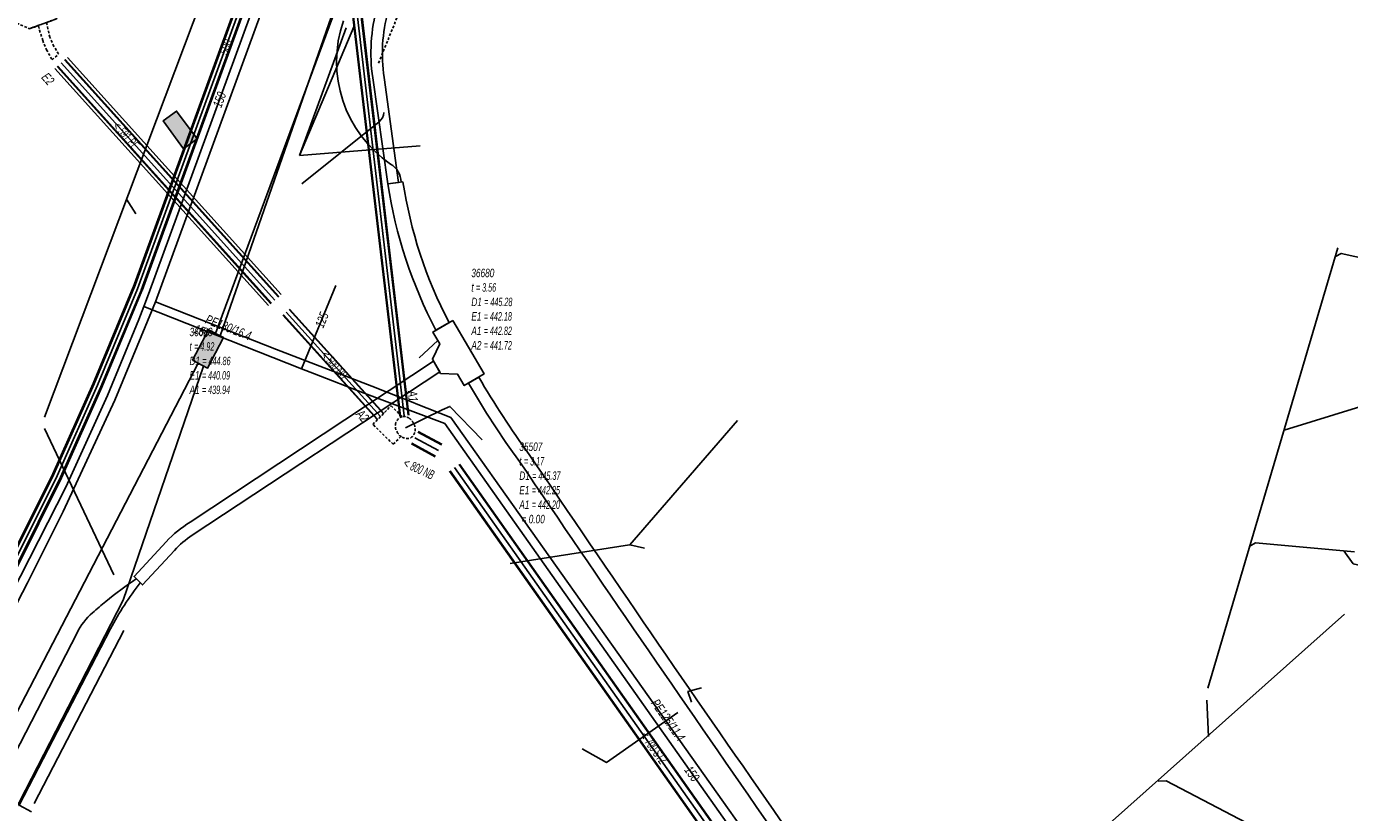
# Model space of a CAD drawing. Header units: metres. Extents: x 2695563 to 2696938, y 1260544 to 1262032.
# Tile 121 of 256: x 2696598 to 2696677, y 1261215 to 1261262. Entities that reach past the tile are written whole.
import ezdxf

# ---------------------------------------------------------------- set-up
doc = ezdxf.new("R2010")
doc.units = ezdxf.units.M
doc.linetypes.add('AUSGEZOGEN', pattern=[0])
doc.linetypes.add('STRICHLINIE2_S3', pattern=[0.25, 0.15, -0.1])
for name, color, linetype in [('AW_LK_ Haltung Text', 7, 'AUSGEZOGEN'), ('AW_LK_Ein-Auslauftext', 24, 'AUSGEZOGEN'), ('AW_LK_Haltung', 24, 'AUSGEZOGEN'), ('AW_LK_Normschacht Text', 24, 'AUSGEZOGEN'), ('AW_LK_Schacht Detailpolygon', 24, 'AUSGEZOGEN'), ('AW_LK_Spezialbauwerk Detaillinie', 24, 'AUSGEZOGEN'), ('AW_LK_Spezialbauwerk Detailpolygon', 24, 'AUSGEZOGEN'), ('AW_LK_Trasselinie', 24, 'AUSGEZOGEN'), ('EW_LK_Bauwerk_FL_Linie_Punkt', 1, 'AUSGEZOGEN'), ('EW_LK_Trasseabs', 1, 'AUSGEZOGEN'), ('EW_LK_Trasserand', 1, 'AUSGEZOGEN'), ('FM_LK_SW_BAUWERK', 94, 'AUSGEZOGEN'), ('FM_LK_SW_TRASSEKANTE', 94, 'AUSGEZOGEN'), ('GA_LK_Leitung', 32, 'AUSGEZOGEN'), ('GA_LK_Leitung_Text', 32, 'AUSGEZOGEN'), ('WA_LK_Leitung', 171, 'AUSGEZOGEN'), ('WA_LK_Leitung_Text', 171, 'AUSGEZOGEN')]:
    doc.layers.add(name, color=color, linetype=linetype)
doc.styles.add('ARIAL', font='arial.ttf')
pattern_1 = [(0, (2708005, 1273150), (6075, 6075), [6075, -6075]), (90, (2708005, 1273150), (-6075, 6075), [6075, -6075])]

# ---------------------------------------------------------------- blocks, each defined once
blk = doc.blocks.new('COMPLEXOBJECT_1537')
at = {"layer": 'AW_LK_Spezialbauwerk Detailpolygon', "color": 24, "linetype": 'STRICHLINIE2_S3', "transparency": 33554687}
for centre, radius, start, end in [((6619.955, 11238.027), 0.585, 162.60697, 215.99528), ((6619.958, 11238.028), 0.588, 107.49561, 162.80126), ((6619.853, 11237.943), 0.65, 57.47226, 96.31994), ((6619.853, 11237.938), 0.653, 23.41472, 57.75565), ((6619.914, 11237.844), 0.645, 349.84256, 33.3418), ((6620.074, 11237.932), 0.644, 202.80399, 243.58234), ((6620.081, 11237.931), 0.645, 242.9787, 289.34815), ((6619.913, 11237.843), 0.646, 306.27441, 349.91702)]:
    blk.add_arc(centre, radius, start, end, dxfattribs=at)
blk = doc.blocks.new('COMPLEXOBJECT_1594')
at = {"layer": 'EW_LK_Trasserand', "color": 1, "linetype": 'AUSGEZOGEN', "transparency": 33554687}
blk.add_line((6624.345, 11240.947), (6623.728, 11240.585), dxfattribs=at)
blk.add_lwpolyline([(6652.947, 11199.999), (6655.485, 11197.116), (6655.998, 11197.592), (6653.849, 11200.001)], dxfattribs=at)
for centre, radius, start, end in [((6669.929, 11267.356), 53.397, 210.0899, 216.06909), ((6670.276, 11267.576), 53.092, 210.10362, 216.05395), ((8193.172, 12295.529), 1890.421, 214.076417, 214.856728), ((8202.272, 12301.772), 1902.172, 214.078991, 214.854373), ((6774.392, 11307.453), 161.483, 214.88217, 221.7139), ((6765.308, 11300.708), 150.889, 214.75327, 221.86977)]:
    blk.add_arc(centre, radius, start, end, dxfattribs=at)
blk = doc.blocks.new('COMPLEXOBJECT_1597')
at = {"layer": 'EW_LK_Trasserand', "color": 1, "linetype": 'AUSGEZOGEN', "transparency": 33554687}
blk.add_line((6618.939, 11262.744), (6618.289, 11262.993), dxfattribs=at)
blk.add_lwpolyline([(6618.026, 11258.786), (6618.936, 11252.459), (6619.553, 11252.548), (6618.706, 11258.806)], dxfattribs=at)
for centre, radius, start, end in [((6628.221, 11260.26), 10.301, 164.61644, 188.2292), ((6628.2, 11260.22), 9.598, 164.75532, 188.47253)]:
    blk.add_arc(centre, radius, start, end, dxfattribs=at)
blk = doc.blocks.new('COMPLEXOBJECT_1598')
at = {"layer": 'EW_LK_Trasserand', "color": 1, "linetype": 'AUSGEZOGEN', "transparency": 33554687}
for p, q in [((6619.83, 11252.587), (6618.936, 11252.459)), ((6621.795, 11243.74), (6622.575, 11244.197))]:
    blk.add_line(p, q, dxfattribs=at)
for centre, radius, start, end in [((6646.039, 11256.518), 27.406, 188.51746, 207.79165), ((6645.995, 11256.503), 26.456, 188.51305, 207.72058)]:
    blk.add_arc(centre, radius, start, end, dxfattribs=at)
blk = doc.blocks.new('COMPLEXOBJECT_1599')
at = {"layer": 'EW_LK_Trasserand', "color": 1, "linetype": 'AUSGEZOGEN', "transparency": 33554687}
blk.add_line((6607.279, 11231.515), (6622.019, 11241.253), dxfattribs=at)
for points in [[(6622.019, 11241.253), (6621.646, 11241.89), (6607.157, 11232.292)], [(6605.731, 11231.129), (6603.813, 11229.049), (6604.305, 11228.561), (6606.21, 11230.612)]]:
    blk.add_lwpolyline(points, dxfattribs=at)
for centre, radius, start, end in [((6610.487, 11226.753), 6.463, 121.01543, 137.38374), ((6610.104, 11227.086), 5.253, 122.53464, 137.8419)]:
    blk.add_arc(centre, radius, start, end, dxfattribs=at)
blk = doc.blocks.new('COMPLEXOBJECT_2029')
at = {"layer": 'EW_LK_Trasseabs', "color": 1, "linetype": 'AUSGEZOGEN', "transparency": 33554687}
blk.add_line((6596.971, 11215.429), (6602.413, 11225.94), dxfattribs=at)
blk.add_arc((6618.1, 11217.815), 17.666, 142.01549, 152.6195, dxfattribs=at)

msp = doc.modelspace()

# ---------------------------------------------------------------- hatches: boundary and pattern name
at = {"layer": 'EW_LK_Bauwerk_FL_Linie_Punkt', "lineweight": 18, "transparency": 33554687}
h = msp.add_hatch(dxfattribs=at)
h.set_pattern_fill('MUSTER', color=1, scale=4050, style=0, pattern_type=2)
h.set_pattern_definition([(0, (2703955, 1269100), (4050, 4050), [4050, -4050]), (90, (2703955, 1269100), (-4050, 4050), [4050, -4050])])
h.paths.add_polyline_path([(2696623.763, 1261244.135), (2696622.576, 1261243.44), (2696622.992, 1261242.73), (2696622.549, 1261241.815), (2696623.042, 1261240.973), (2696624.05, 1261240.926), (2696624.447, 1261240.248), (2696625.634, 1261240.943)], flags=0)
at = {"layer": 'EW_LK_Trasserand', "lineweight": 18, "transparency": 33554687}
h = msp.add_hatch(dxfattribs=at)
h.set_pattern_fill('MUSTER', color=1, scale=6075, style=0, pattern_type=2)
h.set_pattern_definition(pattern_1)
h.paths.add_polyline_path([(2696619.676, 1261258.616), (2696619.658, 1261258.743), (2696619.642, 1261258.87), (2696619.627, 1261258.997), (2696619.614, 1261259.125), (2696619.603, 1261259.253), (2696619.593, 1261259.38), (2696619.585, 1261259.508), (2696619.579, 1261259.636), (2696619.575, 1261259.764), (2696619.572, 1261259.893), (2696619.571, 1261260.021), (2696619.572, 1261260.149), (2696619.574, 1261260.277), (2696619.579, 1261260.405), (2696619.584, 1261260.533), (2696619.592, 1261260.661), (2696619.601, 1261260.789), (2696619.612, 1261260.917), (2696619.625, 1261261.044), (2696619.639, 1261261.171), (2696619.655, 1261261.299), (2696619.673, 1261261.426), (2696619.693, 1261261.552), (2696619.714, 1261261.679), (2696619.737, 1261261.805), (2696619.761, 1261261.931), (2696619.787, 1261262.056), (2696619.815, 1261262.181), (2696619.845, 1261262.306), (2696619.876, 1261262.43), (2696619.909, 1261262.554), (2696619.259, 1261262.803), (2696619.224, 1261262.671), (2696619.19, 1261262.538), (2696619.158, 1261262.405), (2696619.128, 1261262.271), (2696619.099, 1261262.137), (2696619.073, 1261262.003), (2696619.048, 1261261.868), (2696619.025, 1261261.733), (2696619.004, 1261261.598), (2696618.984, 1261261.462), (2696618.967, 1261261.327), (2696618.951, 1261261.191), (2696618.937, 1261261.054), (2696618.925, 1261260.918), (2696618.915, 1261260.781), (2696618.906, 1261260.645), (2696618.899, 1261260.508), (2696618.894, 1261260.371), (2696618.891, 1261260.234), (2696618.89, 1261260.097), (2696618.891, 1261259.96), (2696618.893, 1261259.823), (2696618.897, 1261259.687), (2696618.903, 1261259.55), (2696618.911, 1261259.413), (2696618.921, 1261259.276), (2696618.932, 1261259.14), (2696618.945, 1261259.004), (2696618.96, 1261258.868), (2696618.977, 1261258.732), (2696618.996, 1261258.596), (2696619.906, 1261252.269), (2696620.523, 1261252.358)], flags=0)
h = msp.add_hatch(dxfattribs=at)
h.set_pattern_fill('MUSTER', color=1, scale=6075, style=0, pattern_type=2)
h.set_pattern_definition(pattern_1)
h.paths.add_polyline_path([(2696620.8, 1261252.397), (2696619.906, 1261252.269), (2696619.952, 1261251.975), (2696620, 1261251.682), (2696620.052, 1261251.389), (2696620.108, 1261251.097), (2696620.166, 1261250.805), (2696620.228, 1261250.514), (2696620.292, 1261250.224), (2696620.36, 1261249.934), (2696620.431, 1261249.646), (2696620.505, 1261249.358), (2696620.582, 1261249.07), (2696620.663, 1261248.784), (2696620.746, 1261248.499), (2696620.832, 1261248.214), (2696620.922, 1261247.93), (2696621.015, 1261247.648), (2696621.11, 1261247.366), (2696621.209, 1261247.086), (2696621.311, 1261246.806), (2696621.416, 1261246.528), (2696621.524, 1261246.251), (2696621.635, 1261245.975), (2696621.748, 1261245.7), (2696621.865, 1261245.427), (2696621.985, 1261245.154), (2696622.108, 1261244.884), (2696622.233, 1261244.614), (2696622.362, 1261244.346), (2696622.493, 1261244.079), (2696622.628, 1261243.814), (2696622.765, 1261243.55), (2696623.545, 1261244.007), (2696623.413, 1261244.261), (2696623.284, 1261244.516), (2696623.158, 1261244.773), (2696623.035, 1261245.031), (2696622.914, 1261245.291), (2696622.796, 1261245.551), (2696622.681, 1261245.813), (2696622.569, 1261246.077), (2696622.46, 1261246.341), (2696622.354, 1261246.607), (2696622.25, 1261246.873), (2696622.149, 1261247.141), (2696622.052, 1261247.41), (2696621.957, 1261247.68), (2696621.865, 1261247.951), (2696621.776, 1261248.223), (2696621.69, 1261248.496), (2696621.607, 1261248.769), (2696621.527, 1261249.044), (2696621.45, 1261249.32), (2696621.376, 1261249.596), (2696621.304, 1261249.873), (2696621.236, 1261250.151), (2696621.171, 1261250.429), (2696621.109, 1261250.709), (2696621.05, 1261250.989), (2696620.994, 1261251.269), (2696620.941, 1261251.55), (2696620.891, 1261251.832), (2696620.844, 1261252.114)], flags=0)
h = msp.add_hatch(dxfattribs=at)
h.set_pattern_fill('MUSTER', color=1, scale=6075, style=0, pattern_type=2)
h.set_pattern_definition(pattern_1)
h.paths.add_polyline_path([(2696622.989, 1261241.063), (2696622.616, 1261241.7), (2696608.127, 1261232.102), (2696608.076, 1261232.071), (2696608.025, 1261232.04), (2696607.975, 1261232.008), (2696607.925, 1261231.976), (2696607.875, 1261231.943), (2696607.826, 1261231.909), (2696607.777, 1261231.876), (2696607.728, 1261231.842), (2696607.68, 1261231.807), (2696607.631, 1261231.772), (2696607.584, 1261231.737), (2696607.536, 1261231.701), (2696607.489, 1261231.664), (2696607.442, 1261231.627), (2696607.396, 1261231.59), (2696607.349, 1261231.553), (2696607.304, 1261231.515), (2696607.258, 1261231.476), (2696607.213, 1261231.437), (2696607.168, 1261231.398), (2696607.124, 1261231.358), (2696607.08, 1261231.318), (2696607.036, 1261231.277), (2696606.993, 1261231.237), (2696606.95, 1261231.195), (2696606.908, 1261231.153), (2696606.866, 1261231.111), (2696606.824, 1261231.069), (2696606.782, 1261231.026), (2696606.742, 1261230.983), (2696606.701, 1261230.939), (2696604.783, 1261228.859), (2696605.275, 1261228.371), (2696607.18, 1261230.422), (2696607.211, 1261230.455), (2696607.241, 1261230.489), (2696607.272, 1261230.521), (2696607.304, 1261230.554), (2696607.336, 1261230.586), (2696607.367, 1261230.619), (2696607.4, 1261230.65), (2696607.432, 1261230.682), (2696607.465, 1261230.713), (2696607.498, 1261230.744), (2696607.531, 1261230.775), (2696607.565, 1261230.805), (2696607.599, 1261230.835), (2696607.633, 1261230.865), (2696607.667, 1261230.895), (2696607.702, 1261230.924), (2696607.736, 1261230.953), (2696607.772, 1261230.981), (2696607.807, 1261231.01), (2696607.842, 1261231.038), (2696607.878, 1261231.065), (2696607.914, 1261231.093), (2696607.951, 1261231.12), (2696607.987, 1261231.147), (2696608.024, 1261231.173), (2696608.061, 1261231.199), (2696608.098, 1261231.225), (2696608.135, 1261231.25), (2696608.173, 1261231.276), (2696608.211, 1261231.3), (2696608.249, 1261231.325)], flags=0)
h = msp.add_hatch(dxfattribs=at)
h.set_pattern_fill('MUSTER', color=1, scale=6075, style=0, pattern_type=2)
h.set_pattern_definition(pattern_1)
h.paths.add_polyline_path([(2696642.893, 1261214.913), (2696642.418, 1261215.595), (2696641.944, 1261216.276), (2696641.47, 1261216.958), (2696640.997, 1261217.641), (2696640.523, 1261218.323), (2696640.05, 1261219.006), (2696639.578, 1261219.689), (2696639.105, 1261220.372), (2696638.633, 1261221.055), (2696638.161, 1261221.738), (2696637.69, 1261222.422), (2696637.219, 1261223.106), (2696636.748, 1261223.79), (2696636.277, 1261224.474), (2696635.807, 1261225.159), (2696635.337, 1261225.844), (2696634.867, 1261226.529), (2696634.398, 1261227.214), (2696633.929, 1261227.899), (2696633.46, 1261228.585), (2696632.991, 1261229.27), (2696632.523, 1261229.956), (2696632.055, 1261230.642), (2696631.588, 1261231.329), (2696631.12, 1261232.015), (2696630.653, 1261232.702), (2696630.187, 1261233.389), (2696629.72, 1261234.076), (2696629.254, 1261234.764), (2696628.788, 1261235.451), (2696628.323, 1261236.139), (2696628.219, 1261236.283), (2696628.115, 1261236.427), (2696628.011, 1261236.572), (2696627.908, 1261236.717), (2696627.806, 1261236.862), (2696627.704, 1261237.008), (2696627.602, 1261237.154), (2696627.501, 1261237.3), (2696627.401, 1261237.447), (2696627.3, 1261237.594), (2696627.201, 1261237.742), (2696627.102, 1261237.889), (2696627.003, 1261238.037), (2696626.905, 1261238.186), (2696626.808, 1261238.334), (2696626.711, 1261238.484), (2696626.614, 1261238.633), (2696626.518, 1261238.783), (2696626.422, 1261238.933), (2696626.327, 1261239.083), (2696626.233, 1261239.234), (2696626.139, 1261239.384), (2696626.045, 1261239.536), (2696625.952, 1261239.687), (2696625.86, 1261239.839), (2696625.767, 1261239.991), (2696625.676, 1261240.144), (2696625.585, 1261240.297), (2696625.494, 1261240.45), (2696625.404, 1261240.603), (2696625.315, 1261240.757), (2696624.698, 1261240.395), (2696624.788, 1261240.24), (2696624.879, 1261240.085), (2696624.971, 1261239.93), (2696625.063, 1261239.775), (2696625.155, 1261239.621), (2696625.248, 1261239.467), (2696625.342, 1261239.314), (2696625.436, 1261239.161), (2696625.53, 1261239.008), (2696625.625, 1261238.855), (2696625.721, 1261238.703), (2696625.817, 1261238.551), (2696625.913, 1261238.399), (2696626.011, 1261238.248), (2696626.108, 1261238.097), (2696626.206, 1261237.947), (2696626.305, 1261237.796), (2696626.404, 1261237.646), (2696626.504, 1261237.497), (2696626.604, 1261237.347), (2696626.704, 1261237.198), (2696626.805, 1261237.05), (2696626.907, 1261236.902), (2696627.009, 1261236.754), (2696627.112, 1261236.606), (2696627.215, 1261236.459), (2696627.319, 1261236.312), (2696627.423, 1261236.165), (2696627.527, 1261236.019), (2696627.632, 1261235.873), (2696627.738, 1261235.728), (2696628.203, 1261235.04), (2696628.669, 1261234.353), (2696629.135, 1261233.666), (2696629.602, 1261232.978), (2696630.068, 1261232.292), (2696630.535, 1261231.605), (2696631.002, 1261230.919), (2696631.47, 1261230.232), (2696631.938, 1261229.546), (2696632.406, 1261228.86), (2696632.874, 1261228.175), (2696633.343, 1261227.489), (2696633.812, 1261226.804), (2696634.282, 1261226.119), (2696634.751, 1261225.434), (2696635.221, 1261224.75), (2696635.691, 1261224.065), (2696636.162, 1261223.381), (2696636.633, 1261222.697), (2696637.104, 1261222.013), (2696637.575, 1261221.33), (2696638.047, 1261220.646), (2696638.519, 1261219.963), (2696638.991, 1261219.28), (2696639.464, 1261218.597), (2696639.937, 1261217.915), (2696640.41, 1261217.232), (2696640.884, 1261216.55), (2696641.357, 1261215.868), (2696641.832, 1261215.187), (2696642.306, 1261214.505), (2696642.652, 1261214.009), (2696642.999, 1261213.514), (2696643.349, 1261213.021), (2696643.7, 1261212.529), (2696644.054, 1261212.039), (2696644.409, 1261211.55), (2696644.767, 1261211.062), (2696645.126, 1261210.576), (2696645.488, 1261210.091), (2696645.851, 1261209.608), (2696646.216, 1261209.126), (2696646.583, 1261208.646), (2696646.952, 1261208.167), (2696647.323, 1261207.69), (2696647.696, 1261207.214), (2696648.071, 1261206.74), (2696648.448, 1261206.267), (2696648.826, 1261205.795), (2696649.207, 1261205.326), (2696649.589, 1261204.857), (2696649.973, 1261204.391), (2696650.359, 1261203.925), (2696650.747, 1261203.462), (2696651.137, 1261203), (2696651.529, 1261202.539), (2696651.922, 1261202.08), (2696652.317, 1261201.623), (2696652.715, 1261201.167), (2696653.114, 1261200.713), (2696653.514, 1261200.26), (2696653.917, 1261199.809), (2696656.455, 1261196.926), (2696656.968, 1261197.402), (2696654.819, 1261199.811), (2696654.407, 1261200.275), (2696653.996, 1261200.741), (2696653.587, 1261201.209), (2696653.18, 1261201.678), (2696652.775, 1261202.149), (2696652.372, 1261202.621), (2696651.97, 1261203.095), (2696651.57, 1261203.57), (2696651.172, 1261204.047), (2696650.776, 1261204.526), (2696650.382, 1261205.006), (2696649.99, 1261205.487), (2696649.599, 1261205.97), (2696649.21, 1261206.455), (2696648.824, 1261206.941), (2696648.439, 1261207.428), (2696648.056, 1261207.917), (2696647.674, 1261208.407), (2696647.295, 1261208.899), (2696646.918, 1261209.393), (2696646.542, 1261209.887), (2696646.169, 1261210.384), (2696645.797, 1261210.881), (2696645.427, 1261211.38), (2696645.059, 1261211.881), (2696644.693, 1261212.383), (2696644.329, 1261212.886), (2696643.967, 1261213.391), (2696643.607, 1261213.897), (2696643.249, 1261214.404)], flags=0)
at = {"layer": 'FM_LK_SW_BAUWERK', "transparency": 33554687}
for points in [[(2696607.723, 1261254.368), (2696608.529, 1261254.959), (2696607.316, 1261256.612), (2696606.509, 1261256.021)], [(2696608.268, 1261241.753), (2696609.157, 1261241.294), (2696610.098, 1261243.116), (2696609.21, 1261243.574)]]:
    msp.add_hatch(color=7, dxfattribs=at).paths.add_polyline_path(points)

# ---------------------------------------------------------------- linework, layer by layer
at = {"layer": 'AW_LK_Haltung', "color": 24, "linetype": 'AUSGEZOGEN', "transparency": 33554687}
for p, q in [((2696599.446, 1261238.364), (2696611.432, 1261270.21)), ((2696614.626, 1261253.957), (2696617.874, 1261261.633)), ((2696617.411, 1261261.567), (2696614.626, 1261253.957)), ((2696621.83, 1261254.541), (2696614.626, 1261253.957)), ((2696604.881, 1261250.477), (2696604.331, 1261251.369)), ((2696676.49, 1261248.466), (2696668.738, 1261222.216)), ((2696623.141, 1261238.799), (2696620.953, 1261237.739)), ((2696677.866, 1261238.997), (2696673.287, 1261237.595)), ((2696640.72, 1261238.164), (2696634.307, 1261230.754)), ((2696603.576, 1261228.974), (2696599.446, 1261237.694)), ((2696634.3, 1261230.754), (2696627.191, 1261229.646)), ((2696635.193, 1261230.547), (2696634.307, 1261230.754)), ((2696676.892, 1261226.624), (2696654.105, 1261206.323)), ((2696668.692, 1261221.494), (2696668.791, 1261219.329))]:
    msp.add_line(p, q, dxfattribs=at)
at = {"layer": 'AW_LK_Haltung', "linetype": 'AUSGEZOGEN', "transparency": 33554687}
for p, q in [((2696620.611, 1261238.421), (2696616.814, 1261270.773)), ((2696620.631, 1261238.423), (2696616.834, 1261270.775)), ((2696620.651, 1261238.425), (2696616.854, 1261270.777)), ((2696621.107, 1261238.479), (2696617.31, 1261270.831)), ((2696621.127, 1261238.481), (2696617.33, 1261270.833)), ((2696621.147, 1261238.483), (2696617.35, 1261270.835)), ((2696612.937, 1261245.13), (2696600.199, 1261259.263)), ((2696612.954, 1261245.146), (2696600.216, 1261259.279)), ((2696612.972, 1261245.162), (2696600.234, 1261259.295)), ((2696613.376, 1261245.526), (2696600.638, 1261259.659)), ((2696613.394, 1261245.542), (2696600.656, 1261259.675)), ((2696613.411, 1261245.558), (2696600.673, 1261259.691)), ((2696619.26, 1261238.219), (2696613.645, 1261244.445)), ((2696619.275, 1261238.233), (2696613.66, 1261244.459)), ((2696619.29, 1261238.246), (2696613.675, 1261244.472)), ((2696619.632, 1261238.554), (2696614.017, 1261244.78)), ((2696619.647, 1261238.567), (2696614.032, 1261244.793)), ((2696619.662, 1261238.581), (2696614.047, 1261244.807)), ((2696623.094, 1261236.713), (2696621.686, 1261237.477)), ((2696623.104, 1261236.732), (2696621.695, 1261237.495)), ((2696623.114, 1261236.75), (2696621.705, 1261237.513)), ((2696622.712, 1261236.01), (2696621.304, 1261236.773)), ((2696622.722, 1261236.028), (2696621.314, 1261236.792)), ((2696622.732, 1261236.047), (2696621.324, 1261236.81)), ((2696652.11, 1261195.894), (2696624.144, 1261235.546)), ((2696652.126, 1261195.906), (2696624.16, 1261235.557)), ((2696652.142, 1261195.917), (2696624.176, 1261235.568)), ((2696651.538, 1261195.491), (2696623.572, 1261235.142)), ((2696651.554, 1261195.502), (2696623.588, 1261235.153)), ((2696651.57, 1261195.513), (2696623.604, 1261235.165))]:
    msp.add_line(p, q, dxfattribs=at)
at = {"layer": 'AW_LK_Haltung', "color": 255, "transparency": 33554687}
for p, q in [((2696620.879, 1261238.452), (2696617.082, 1261270.804)), ((2696613.174, 1261245.344), (2696600.436, 1261259.477)), ((2696619.461, 1261238.4), (2696613.846, 1261244.626)), ((2696622.913, 1261236.38), (2696621.505, 1261237.143)), ((2696651.84, 1261195.704), (2696623.874, 1261235.355))]:
    msp.add_line(p, q, dxfattribs=at)
at = {"layer": 'AW_LK_Haltung', "color": 24, "linetype": 'AUSGEZOGEN', "transparency": 33554687}
for points in [[(2696678.315, 1261247.764), (2696676.694, 1261248.123), (2696676.356, 1261247.938)], [(2696625.518, 1261237.009), (2696623.594, 1261239.01), (2696623.141, 1261238.799)], [(2696677.477, 1261230.342), (2696671.594, 1261230.879), (2696671.248, 1261230.675)], [(2696680.566, 1261229.235), (2696680.144, 1261228.985), (2696677.406, 1261229.627), (2696676.842, 1261230.401)], [(2696680.202, 1261209.398), (2696666.266, 1261216.697), (2696665.797, 1261216.678)]]:
    msp.add_lwpolyline(points, dxfattribs=at)
at = {"layer": 'AW_LK_Schacht Detailpolygon', "color": 24, "linetype": 'STRICHLINIE2_S3', "transparency": 33554687}
msp.add_lwpolyline([(2696598.237, 1261266.444), (2696596.65, 1261262.346), (2696597.566, 1261261.952), (2696598.542, 1261261.518), (2696599.09, 1261261.688), (2696599.146, 1261261.428), (2696599.336, 1261260.823), (2696599.561, 1261260.266), (2696599.894, 1261259.662), (2696600.285, 1261260.018), (2696600, 1261260.468), (2696599.763, 1261261.013), (2696599.564, 1261261.881), (2696600.183, 1261262.117), (2696598.542, 1261261.518), (2696600.183, 1261262.117), (2696599.907, 1261262.775), (2696599.72, 1261263.452), (2696599.681, 1261264.09), (2696599.771, 1261264.908), (2696599.998, 1261265.837), (2696598.237, 1261266.444)], close=True, dxfattribs=at)
at = {"layer": 'AW_LK_Spezialbauwerk Detaillinie', "color": 24, "linetype": 'STRICHLINIE2_S3', "transparency": 33554687}
msp.add_lwpolyline([(2696620.678, 1261237.212), (2696620.224, 1261236.748), (2696619.007, 1261237.934), (2696620.089, 1261239.044), (2696620.751, 1261238.399)], dxfattribs=at)
at = {"layer": 'AW_LK_Trasselinie', "color": 24, "linetype": 'AUSGEZOGEN', "transparency": 33554687}
for p, q in [((2696612.786, 1261245.029), (2696600.065, 1261259.142)), ((2696613.545, 1261245.679), (2696600.807, 1261259.812))]:
    msp.add_line(p, q, dxfattribs=at)
at = {"layer": 'EW_LK_Bauwerk_FL_Linie_Punkt', "color": 1, "linetype": 'AUSGEZOGEN', "transparency": 33554687}
msp.add_lwpolyline([(2696623.763, 1261244.135), (2696622.576, 1261243.44), (2696622.992, 1261242.73), (2696622.549, 1261241.815), (2696623.042, 1261240.973), (2696624.05, 1261240.926), (2696624.447, 1261240.248), (2696625.634, 1261240.943), (2696623.763, 1261244.135)], close=True, dxfattribs=at)
at = {"layer": 'EW_LK_Trasseabs', "color": 1, "linetype": 'STRICHLINIE2_S3', "transparency": 33554687}
msp.add_line((2696619.343, 1261259.475), (2696621.148, 1261263.903), dxfattribs=at)
at = {"layer": 'EW_LK_Trasseabs', "color": 1, "linetype": 'AUSGEZOGEN', "transparency": 33554687}
for p, q in [((2696614.783, 1261252.273), (2696619.375, 1261255.963)), ((2696621.756, 1261241.892), (2696622.874, 1261242.932)), ((2696598.828, 1261215.331), (2696604.178, 1261225.645)), ((2696598.67, 1261214.842), (2696597.941, 1261215.239))]:
    msp.add_line(p, q, dxfattribs=at)
for points in [[(2696567.353, 1261159.79), (2696588.145, 1261199.811), (2696601.391, 1261225.512)], [(2696637.98, 1261221.372), (2696637.774, 1261222.004), (2696638.581, 1261222.227)], [(2696631.474, 1261218.599), (2696632.921, 1261217.784), (2696637.17, 1261220.768)]]:
    msp.add_lwpolyline(points, dxfattribs=at)
for centre, radius, start, end in [((2696624.239, 1261259.558), 7.394, 160.84554, 235.62486), ((2696618.888, 1261256.56), 0.77, 309.1845, 357.68539), ((2696619.384, 1261252.336), 1.309, 2.02435, 58.7339), ((2696618.1, 1261209.017), 23.715, 123.77971, 129.22807), ((2696617.723, 1261209.412), 23.17, 129.12462, 131.73672), ((2696604.798, 1261223.856), 3.789, 131.29689, 154.07491)]:
    msp.add_arc(centre, radius, start, end, dxfattribs=at)
at = {"layer": 'FM_LK_SW_BAUWERK', "color": 94, "transparency": 33554687}
for points in [[(2696607.723, 1261254.368), (2696608.529, 1261254.959), (2696607.316, 1261256.612), (2696606.509, 1261256.021), (2696607.723, 1261254.368)], [(2696608.268, 1261241.753), (2696609.157, 1261241.294), (2696610.098, 1261243.116), (2696609.21, 1261243.574), (2696608.268, 1261241.753)]]:
    msp.add_lwpolyline(points, close=True, dxfattribs=at)
at = {"layer": 'FM_LK_SW_TRASSEKANTE', "color": 94, "linetype": 'AUSGEZOGEN', "transparency": 33554687}
for points in [[(2696751.865, 1261530.936), (2696737.131, 1261510.808), (2696727.906, 1261499.81), (2696698.083, 1261464.256), (2696680.508, 1261433.989), (2696641.65, 1261329.88), (2696609.64, 1261243.352)], [(2696609.911, 1261243.212), (2696622.22, 1261278.59), (2696641.374, 1261330.887)], [(2696608.594, 1261241.586), (2696586.919, 1261199.81), (2696580.93, 1261188.266)], [(2696583.706, 1261187.728), (2696589.917, 1261199.81), (2696604.133, 1261227.465), (2696608.925, 1261241.414)]]:
    msp.add_lwpolyline(points, dxfattribs=at)
at = {"layer": 'GA_LK_Leitung', "color": 32, "linetype": 'AUSGEZOGEN', "transparency": 33554687}
for points in [[(2696659.277, 1261393.124), (2696616.993, 1261278.968), (2696617.47, 1261276.517), (2696606.047, 1261245.242)], [(2696499.537, 1261037.203), (2696503.287, 1261039.21), (2696513.196, 1261058.284), (2696526.029, 1261083.279), (2696550.889, 1261131.825), (2696550.648, 1261135.991), (2696558.706, 1261151.478), (2696568.362, 1261170.315), (2696598.427, 1261228.499), (2696600.554, 1261232.744), (2696603.642, 1261239.386), (2696606.047, 1261245.242)], [(2696606.047, 1261245.242), (2696613.256, 1261242.402), (2696618.951, 1261240.216), (2696621.399, 1261239.235), (2696621.591, 1261239.158)], [(2696621.591, 1261239.158), (2696623.643, 1261238.347), (2696652.363, 1261197.818)]]:
    msp.add_lwpolyline(points, dxfattribs=at)
at = {"layer": 'WA_LK_Leitung', "linetype": 'AUSGEZOGEN', "transparency": 33554687}
for p, q in [((2696615.846, 1261276.631), (2696604.727, 1261246.103)), ((2696615.875, 1261276.621), (2696604.756, 1261246.093)), ((2696615.904, 1261276.61), (2696604.785, 1261246.082)), ((2696616.316, 1261276.46), (2696605.197, 1261245.932)), ((2696616.345, 1261276.449), (2696605.226, 1261245.921)), ((2696616.374, 1261276.439), (2696605.255, 1261245.911)), ((2696604.731, 1261246.115), (2696602.343, 1261240.38)), ((2696604.76, 1261246.103), (2696602.371, 1261240.368)), ((2696604.789, 1261246.091), (2696602.4, 1261240.356)), ((2696605.193, 1261245.923), (2696602.802, 1261240.182)), ((2696605.222, 1261245.911), (2696602.831, 1261240.17)), ((2696605.251, 1261245.899), (2696602.859, 1261240.158)), ((2696602.343, 1261240.38), (2696599.941, 1261234.997)), ((2696602.371, 1261240.368), (2696599.97, 1261234.984)), ((2696602.4, 1261240.356), (2696599.998, 1261234.97)), ((2696602.802, 1261240.182), (2696600.394, 1261234.784)), ((2696602.831, 1261240.17), (2696600.422, 1261234.77)), ((2696602.859, 1261240.158), (2696600.451, 1261234.757)), ((2696599.941, 1261234.997), (2696597.265, 1261229.603)), ((2696599.97, 1261234.984), (2696597.293, 1261229.589)), ((2696599.998, 1261234.97), (2696597.321, 1261229.575)), ((2696600.394, 1261234.784), (2696597.711, 1261229.377)), ((2696600.422, 1261234.77), (2696597.739, 1261229.363)), ((2696600.451, 1261234.757), (2696597.767, 1261229.349))]:
    msp.add_line(p, q, dxfattribs=at)
at = {"layer": 'WA_LK_Leitung', "color": 255, "linetype": 'AUSGEZOGEN', "transparency": 33554687}
for p, q in [((2696616.11, 1261276.535), (2696604.991, 1261246.007)), ((2696604.991, 1261246.007), (2696602.601, 1261240.269)), ((2696602.601, 1261240.269), (2696600.196, 1261234.877)), ((2696600.196, 1261234.877), (2696597.516, 1261229.476))]:
    msp.add_line(p, q, dxfattribs=at)
at = {"layer": 'WA_LK_Leitung', "color": 7, "linetype": 'AUSGEZOGEN', "transparency": 33554687}
msp.add_line((2696614.763, 1261241.25), (2696616.807, 1261246.215), dxfattribs=at)
for points in [[(2696657.086, 1261388.848), (2696616.439, 1261278.991), (2696616.881, 1261276.515), (2696605.638, 1261245.705), (2696605.364, 1261244.953)], [(2696605.364, 1261244.953), (2696605.054, 1261244.194), (2696603.197, 1261239.651), (2696600.71, 1261234.201), (2696598.017, 1261228.888), (2696567.913, 1261170.589), (2696563.828, 1261162.506), (2696554.994, 1261145.572), (2696550.038, 1261136.074), (2696550.147, 1261133.526), (2696544.321, 1261122.137), (2696537.84, 1261109.713), (2696531.327, 1261097.071), (2696522.634, 1261080.262), (2696511.485, 1261058.57), (2696509.603, 1261054.935), (2696509.005, 1261053.781), (2696502.513, 1261041.096)], [(2696605.364, 1261244.953), (2696614.763, 1261241.25), (2696615.527, 1261240.953), (2696618.488, 1261239.8), (2696621.233, 1261238.762)], [(2696621.233, 1261238.762), (2696623.291, 1261237.984), (2696652.173, 1261197.075)]]:
    msp.add_lwpolyline(points, dxfattribs=at)

# ---------------------------------------------------------------- block references
at = {"layer": 'AW_LK_Spezialbauwerk Detailpolygon', "color": 24, "linetype": 'STRICHLINIE2_S3', "lineweight": -3, "transparency": 33554687}
msp.add_blockref('COMPLEXOBJECT_1537', (2690000.97, 1249999.81), dxfattribs=at)
at = {"layer": 'EW_LK_Trasseabs', "color": 1, "linetype": 'AUSGEZOGEN', "lineweight": -3, "transparency": 33554687}
msp.add_blockref('COMPLEXOBJECT_2029', (2690000.97, 1249999.81), dxfattribs=at)
at = {"layer": 'EW_LK_Trasserand', "color": 1, "linetype": 'AUSGEZOGEN', "lineweight": -3, "transparency": 33554687}
for name in ['COMPLEXOBJECT_1597', 'COMPLEXOBJECT_1598', 'COMPLEXOBJECT_1599', 'COMPLEXOBJECT_1594']:
    msp.add_blockref(name, (2690000.97, 1249999.81), dxfattribs=at)

# ---------------------------------------------------------------- texts
at = {"layer": 'AW_LK_ Haltung Text', "color": 24, "transparency": 33554687, "char_height": 0.55705, "style": 'ARIAL'}
for s, insert, width, attachment_point, rotation in [('\\A1;{\\fArial|i1|b0;\\H0.557054;\\W0.700000;\\C24;< \\W0.490000;591 PE}\\P', (2696604.301, 1261255.157), 2.45418, 5, 312.2289), ('\\A1;{\\fArial|i1|b0;\\H0.557054;\\W0.700000;\\C24;< \\W0.490000;500 NB}\\P', (2696616.712, 1261241.485), 2.48945, 5, 311.7204), ('\\A1;{\\fArial|i1|b0;\\H0.557054;\\W0.700000;\\C24;< \\W0.490000;800 NB}\\P', (2696622.618, 1261234.879), 2.48945, 6, 335.19552), ('\\A1;{\\fArial|i1|b0;\\H0.557054;\\W0.700000;\\C24;< \\W0.490000;700 STZ}\\P', (2696635.735, 1261218.657), 2.75543, 5, 305.8641)]:
    msp.add_mtext(s, dxfattribs=dict(at, insert=insert, width=width, attachment_point=attachment_point, rotation=rotation))
at = {"layer": 'AW_LK_Ein-Auslauftext', "color": 24, "transparency": 33554687, "char_height": 0.55705, "style": 'ARIAL'}
for s, insert, width, attachment_point, rotation in [('\\A1;{\\fArial|i1|b0;\\H0.557054;\\W0.700000;\\C24;E2}\\P', (2696599.43, 1261258.774), 0.86376, 4, 312.0282), ('\\A1;{\\fArial|i1|b0;\\H0.557054;\\W0.700000;\\C24;A1}\\P', (2696621.076, 1261239.913), 0.85544, 7, 276.4233), ('\\A1;{\\fArial|i1|b0;\\H0.557054;\\W0.700000;\\C24;A2}\\P', (2696618.168, 1261238.69), 0.86376, 4, 312.0462)]:
    msp.add_mtext(s, dxfattribs=dict(at, insert=insert, width=width, attachment_point=attachment_point, rotation=rotation))
at = {"layer": 'AW_LK_Normschacht Text', "color": 24, "transparency": 33554687, "char_height": 0.50641, "attachment_point": 1, "line_spacing_factor": 1.024096, "style": 'ARIAL'}
for s, insert, width in [('\\A1;{\\fArial|i1|b0;\\H0.506413;\\W0.695136;\\C24;36680}\\P{\\fArial|i1|b0;\\H0.505000;\\W0.695136;\\C24;t \\W0.486595;= 3.56}\\P{\\fArial|i1|b0;\\H0.505000;\\W0.695136;\\C24;D1 \\W0.486595;= 445.28}\\P{\\fArial|i1|b0;\\H0.505000;\\W0.695136;\\C24;E1 \\W0.486595;= 442.18}\\P{\\fArial|i1|b0;\\H0.505000;\\W0.695136;\\C24;A1 \\W0.486595;= 442.82}\\P{\\fArial|i1|b0;\\H0.505000;\\W0.695136;\\C24;A2 \\W0.486595;= 441.72}\\P', (2696624.873, 1261247.215), 2.84065), ('\\A1;{\\fArial|i1|b0;\\H0.506413;\\W0.695318;\\C24;36683}\\P{\\fArial|i1|b0;\\H0.505000;\\W0.695318;\\C24;t \\W0.486723;= 4.92}\\P{\\fArial|i1|b0;\\H0.505000;\\W0.695318;\\C24;D1 \\W0.486723;= 444.86}\\P{\\fArial|i1|b0;\\H0.505000;\\W0.695318;\\C24;E1 \\W0.486723;= 440.09}\\P{\\fArial|i1|b0;\\H0.505000;\\W0.695318;\\C24;A1 \\W0.486723;= 439.94}\\P', (2696608.084, 1261243.697), 2.8414), ('\\A1;{\\fArial|i1|b0;\\H0.506413;\\W0.697091;\\C24;35507}\\P{\\fArial|i1|b0;\\H0.505000;\\W0.697091;\\C24;t \\W0.487964;= 3.17}\\P{\\fArial|i1|b0;\\H0.505000;\\W0.697091;\\C24;D1 \\W0.487964;= 445.37}\\P{\\fArial|i1|b0;\\H0.505000;\\W0.697091;\\C24;E1 \\W0.487964;= 442.25}\\P{\\fArial|i1|b0;\\H0.505000;\\W0.697091;\\C24;A1 \\W0.487964;= 442.20}\\P{\\fArial|i1|b0;\\H0.505000;\\W0.697091;\\C24; = 0.00}\\P', (2696627.73, 1261236.855), 2.84864)]:
    msp.add_mtext(s, dxfattribs=dict(at, insert=insert, width=width))
at = {"layer": 'GA_LK_Leitung_Text', "color": 32, "transparency": 33554687, "char_height": 0.55825, "attachment_point": 5, "style": 'ARIAL'}
for s, insert, width, rotation in [('\\A1;{\\fArial|i1|b0;\\H0.558250;\\W0.700000;\\C32;PE180/16.4}\\P', (2696610.402, 1261243.708), 3.05768, 338.4981), ('\\A1;{\\fArial|i1|b0;\\H0.558250;\\W0.700000;\\C32;PE125/11.4}\\P', (2696636.597, 1261220.309), 3.05572, 305.3223)]:
    msp.add_mtext(s, dxfattribs=dict(at, insert=insert, width=width, rotation=rotation))
at = {"layer": 'WA_LK_Leitung_Text', "color": 7, "transparency": 33554687, "char_height": 0.55426, "attachment_point": 5, "style": 'ARIAL'}
for s, insert, width, rotation in [('\\A1;{\\fArial|i1|b0;\\H0.554263;\\W0.700000;\\C7;500}\\P', (2696610.248, 1261260.425), 1.10633, 69.9876), ('\\A1;{\\fArial|i1|b0;\\H0.554263;\\W0.700000;\\C7;150}\\P', (2696609.872, 1261257.291), 1.10014, 69.9525), ('\\A1;{\\fArial|i1|b0;\\H0.554263;\\W0.700000;\\C7;125}\\P', (2696615.966, 1261244.159), 1.10014, 67.6242), ('\\A1;{\\fArial|i1|b0;\\H0.554263;\\W0.700000;\\C7;150}\\P', (2696608.82, 1261243.488), 1.10014, 338.4963), ('\\A1;{\\fArial|i1|b0;\\H0.554263;\\W0.700000;\\C7;150}\\P', (2696638.018, 1261217.114), 1.10014, 305.2224)]:
    msp.add_mtext(s, dxfattribs=dict(at, insert=insert, width=width, rotation=rotation))

doc.saveas('drawing.dxf')
